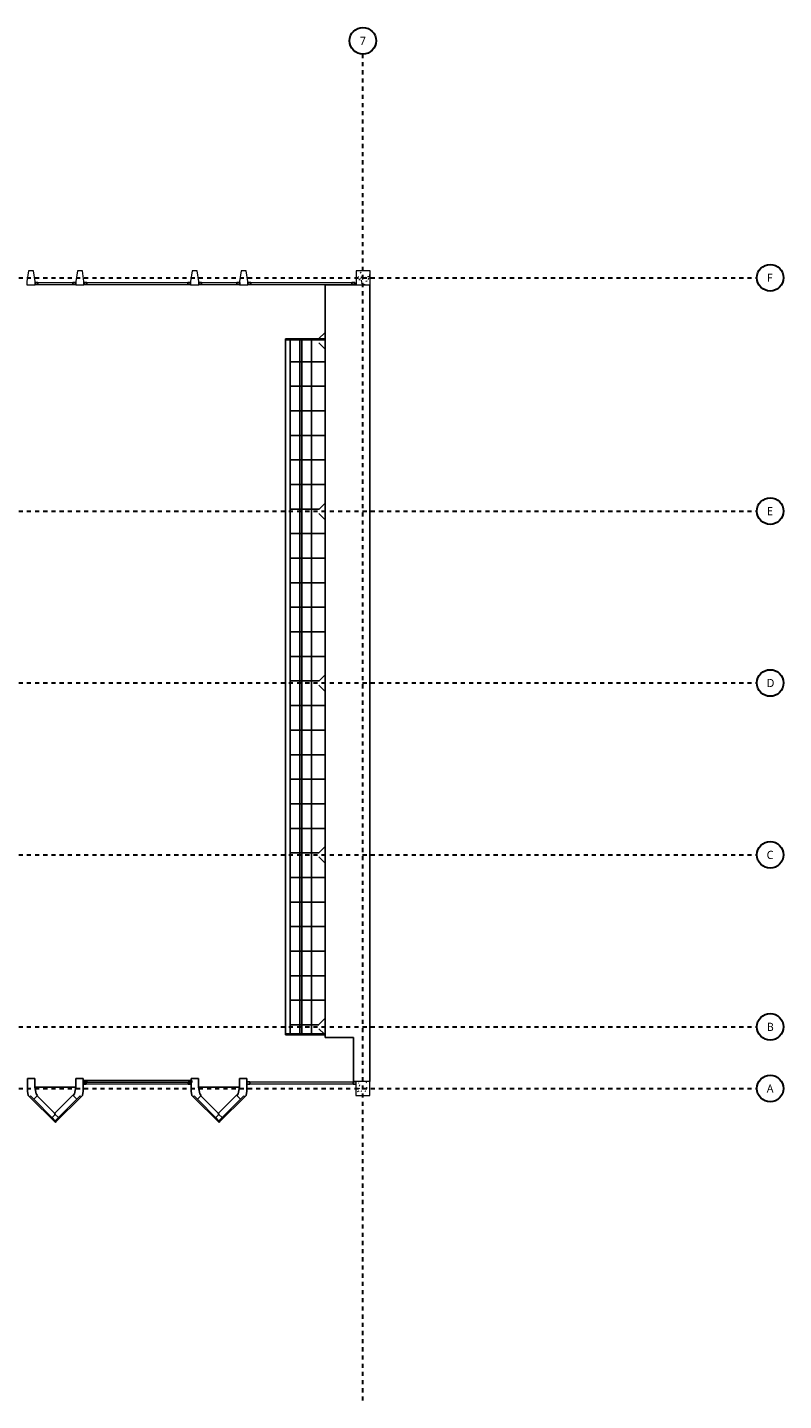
# Model space of a CAD drawing. Header units: metres. Extents: x -21.5 to 32.8, y -37.3 to -3.8.
# Tile 14 of 14: x 14.3 to 32.8, y -37.3 to -3.8. Entities that reach past the tile are written whole.
import ezdxf

# ---------------------------------------------------------------- set-up
doc = ezdxf.new("R2010")
doc.units = ezdxf.units.M
doc.linetypes.add('Ligne de quadrillage', pattern=[0.022225, 0.0127, -0.003175, 0.003175, -0.003175])
for name, color, linetype, lineweight in [('A-CLNG', 250, 'Continuous', 25), ('A-CLNG-PATT', 250, 'Continuous', 25), ('A-GENM', 250, 'Continuous', 18), ('A-GLAZ-CURT', 250, 'Continuous', 18), ('A-GLAZ-CWMG', 250, 'Continuous', 18), ('A-WALL', 250, 'Continuous', 25), ('S-COLS', 250, 'Continuous', 18), ('S-GRID', 250, 'Continuous', 30), ('S-GRID-IDEN', 250, 'Continuous', 30)]:
    doc.layers.add(name, color=color, linetype=linetype, lineweight=lineweight)
doc.styles.add('Trebuchet MS_1', font='trebuc.ttf', dxfattribs={"height": 0.2})
pattern_1 = [(180, (15.558, -22.168), (-7e-17, -0.6), []), (270, (15.558, -22.168), (0.6, 4e-17), [])]

# ---------------------------------------------------------------- blocks, each defined once
blk = doc.blocks.new('Poteau béton - Rectangulaire - 340x340-520273-Niveau 1')
at = {"layer": 'S-COLS'}
h = blk.add_hatch(dxfattribs=at)
h.set_pattern_fill('FP_2', color=256, style=0, pattern_type=2)
h.set_pattern_definition([(50, (-22.507, 9.915), (0.3647987, -0.031967), [0.038, -0.419]), (355, (-22.507, 9.915), (-0.070921, 0.382637), [0.03, -0.335]), (100.451, (-22.477, 9.912), (0.294358, 0.3502047), [0.032, -0.356]), (46.184, (-22.507, 10.016), (0.542072, -0.083569), [0.057, -0.629]), (96.636, (-22.462, 10.009), (0.474956, 0.495204), [0.049, -0.534]), (351.184, (-22.507, 10.016), (0.47449, 0.495128), [0.046, -0.503]), (21, (-22.456, 9.991), (0.3035623, -0.204817), [0.038, -0.419]), (326, (-22.456, 9.991), (0.1234774, 0.369045), [0.03, -0.335]), (71.451, (-22.431, 9.974), (0.427234, 0.1635883), [0.032, -0.356]), (37.5, (-22.507, 9.915), (0.0065432, 0.1688822), [0.017, -0.314, 0.017, -0.324, -0.337]), (37.5, (-22.507, 9.915), (0.0065432, 0.1688822), [-0.672, 0.017, -0.32]), (7.5, (-22.507, 9.915), (0.1340145, 0.2002052), [0.017, -0.177, 0.017, -0.307, -0.128]), (7.5, (-22.507, 9.915), (0.1340145, 0.2002052), [-0.518, 0.017, -0.112]), (327.5, (-22.62, 9.915), (0.2712697, -0.0115642), [0.017, -0.11, 0.017, -0.379, -0.526]), (327.5, (-22.62, 9.915), (0.2712697, -0.0115642), [-0.523, 0.017, -0.509]), (317.5, (-22.671, 9.915), (0.2964495, 0.0511634), [0.017, -0.148, 0.017, -0.246, -0.373]), (317.5, (-22.671, 9.915), (0.2964495, 0.0511634), [-0.428, 0.017, -0.357])])
h.paths.add_polyline_path([(0.17, -0.17), (0.17, 0.17), (-0.17, 0.17), (-0.17, -0.17)])
for p, q in [((0.17, 0.17), (-0.17, 0.17)), ((-0.17, 0.17), (-0.17, -0.17)), ((0.17, -0.17), (0.17, 0.17)), ((-0.17, -0.17), (0.17, -0.17))]:
    blk.add_line(p, q, dxfattribs=at)
blk = doc.blocks.new('Poteau béton - Rectangulaire - 340x340-520272-Niveau 1')
at = {"layer": 'S-COLS'}
h = blk.add_hatch(dxfattribs=at)
h.set_pattern_fill('FP_3', color=256, style=0, pattern_type=2)
h.set_pattern_definition([(50, (-22.499, 29.724), (0.3647987, -0.031967), [0.038, -0.419]), (355, (-22.499, 29.724), (-0.070921, 0.3826372), [0.03, -0.335]), (100.451, (-22.468, 29.721), (0.294358, 0.3502047), [0.032, -0.356]), (46.184, (-22.499, 29.826), (0.542072, -0.083569), [0.057, -0.629]), (96.636, (-22.453, 29.819), (0.4749556, 0.495204), [0.049, -0.534]), (351.184, (-22.499, 29.826), (0.47449, 0.4951284), [0.046, -0.503]), (21, (-22.448, 29.8), (0.3035623, -0.2048169), [0.038, -0.419]), (326, (-22.448, 29.8), (0.1234774, 0.369045), [0.03, -0.335]), (71.451, (-22.423, 29.783), (0.427234, 0.1635883), [0.032, -0.356]), (37.5, (-22.499, 29.724), (0.00654317, 0.16888217), [0.017, -0.314, 0.017, -0.324, -0.337]), (37.5, (-22.499, 29.724), (0.00654317, 0.16888217), [-0.672, 0.017, -0.32]), (7.5, (-22.499, 29.724), (0.1340145, 0.2002052), [0.017, -0.177, 0.017, -0.307, -0.128]), (7.5, (-22.499, 29.724), (0.1340145, 0.2002052), [-0.518, 0.017, -0.112]), (327.5, (-22.612, 29.724), (0.27126974, -0.01156417), [0.017, -0.11, 0.017, -0.379, -0.526]), (327.5, (-22.612, 29.724), (0.27126974, -0.01156417), [-0.523, 0.017, -0.509]), (317.5, (-22.663, 29.724), (0.2964495, 0.0511634), [0.017, -0.148, 0.017, -0.246, -0.373]), (317.5, (-22.663, 29.724), (0.2964495, 0.0511634), [-0.428, 0.017, -0.357])])
h.paths.add_polyline_path([(0.17, -0.17), (0.17, 0.17), (-0.17, 0.17), (-0.17, -0.17)])
for p, q in [((0.17, 0.17), (-0.17, 0.17)), ((-0.17, 0.17), (-0.17, -0.17)), ((0.17, -0.17), (0.17, 0.17)), ((-0.17, -0.17), (0.17, -0.17))]:
    blk.add_line(p, q, dxfattribs=at)
blk = doc.blocks.new('mur-rideau - mur-rideau-341716-Niveau 1')
at = {"layer": 'A-WALL'}
for p, q in [((14.486, -29.481), (14.306, -29.481)), ((14.306, -29.481), (14.306, -29.788)), ((14.486, -29.687), (14.486, -29.481)), ((15.668, -29.481), (15.488, -29.481)), ((15.488, -29.481), (15.488, -29.687)), ((15.668, -29.788), (15.668, -29.481)), ((14.306, -29.788), (14.325, -29.892)), ((14.517, -29.857), (14.486, -29.687)), ((15.488, -29.688), (14.487, -29.688)), ((15.488, -29.687), (15.458, -29.857)), ((15.65, -29.892), (15.668, -29.788)), ((14.325, -29.892), (14.356, -29.923)), ((14.378, -29.902), (14.356, -29.923)), ((14.356, -29.923), (14.378, -29.902)), ((14.356, -29.923), (14.988, -30.556)), ((15.01, -30.534), (14.378, -29.902)), ((14.378, -29.902), (14.461, -29.985)), ((14.461, -29.985), (14.553, -29.893)), ((14.553, -29.893), (14.517, -29.857)), ((14.544, -29.902), (14.994, -30.352)), ((14.965, -30.336), (15.415, -29.886)), ((15.597, -29.902), (14.987, -30.512)), ((15.009, -30.533), (15.619, -29.923)), ((15.415, -29.886), (15.422, -29.893)), ((15.458, -29.857), (15.422, -29.893)), ((15.422, -29.893), (15.514, -29.985)), ((15.514, -29.985), (15.597, -29.902)), ((15.619, -29.923), (15.597, -29.902)), ((15.597, -29.902), (15.619, -29.923)), ((15.619, -29.923), (15.65, -29.892)), ((14.987, -30.359), (14.911, -30.435)), ((14.911, -30.435), (14.987, -30.512)), ((14.987, -30.359), (14.965, -30.336)), ((14.994, -30.352), (14.987, -30.359)), ((15.064, -30.435), (14.987, -30.359)), ((14.987, -30.512), (15.064, -30.435)), ((14.987, -30.512), (15.009, -30.533)), ((14.988, -30.556), (15.01, -30.534))]:
    blk.add_line(p, q, dxfattribs=at)
blk = doc.blocks.new('Poteaux porteurs 52 - Poteaux porteurs 1-516544-Niveau 1')
at = {"layer": 'S-COLS'}
for p, q in [((-10.941, -29.554), (-11.141, -29.554)), ((-11.141, -29.554), (-11.141, -29.635)), ((-11.141, -29.635), (-11.103, -29.894)), ((-10.98, -29.894), (-10.941, -29.635)), ((-10.941, -29.635), (-10.941, -29.554)), ((-11.103, -29.894), (-10.98, -29.894))]:
    blk.add_line(p, q, dxfattribs=at)
blk = doc.blocks.new('Poteaux porteurs 55 - Poteaux porteurs 1-516672-Niveau 1')
at = {"layer": 'S-COLS'}
for p, q in [((-10.941, -29.554), (-11.141, -29.554)), ((-11.141, -29.554), (-11.141, -29.635)), ((-11.141, -29.635), (-11.103, -29.894)), ((-10.98, -29.894), (-10.941, -29.635)), ((-10.941, -29.635), (-10.941, -29.554)), ((-11.103, -29.894), (-10.98, -29.894))]:
    blk.add_line(p, q, dxfattribs=at)
blk = doc.blocks.new('Poteaux porteurs 56 - Poteaux porteurs 1-516687-Niveau 1')
at = {"layer": 'S-COLS'}
for p, q in [((-10.941, -29.554), (-11.141, -29.554)), ((-11.141, -29.554), (-11.141, -29.635)), ((-11.141, -29.635), (-11.103, -29.894)), ((-10.98, -29.894), (-10.941, -29.635)), ((-10.941, -29.635), (-10.941, -29.554)), ((-11.103, -29.894), (-10.98, -29.894))]:
    blk.add_line(p, q, dxfattribs=at)
blk = doc.blocks.new('Poteaux porteurs 57 - Poteaux porteurs 1-516702-Niveau 1')
at = {"layer": 'S-COLS'}
for p, q in [((-10.941, -29.554), (-11.141, -29.554)), ((-11.141, -29.554), (-11.141, -29.635)), ((-11.141, -29.635), (-11.103, -29.894)), ((-10.98, -29.894), (-10.941, -29.635)), ((-10.941, -29.635), (-10.941, -29.554)), ((-11.103, -29.894), (-10.98, -29.894))]:
    blk.add_line(p, q, dxfattribs=at)
blk = doc.blocks.new('Panneau système - Vitré-520112-Niveau 1')
at = {"layer": 'A-GLAZ-CURT'}
for p, q in [((1.237, 0.045), (-1.237, 0.045)), ((-1.237, 0.045), (-1.237, 0.005)), ((-1.237, 0.005), (1.237, 0.005)), ((1.237, 0.005), (1.237, 0.045))]:
    blk.add_line(p, q, dxfattribs=at)
blk = doc.blocks.new('Panneau système - Vitré-520133-Niveau 1')
at = {"layer": 'A-GLAZ-CURT'}
for p, q in [((0.427, 0.045), (-0.427, 0.045)), ((-0.427, 0.045), (-0.427, 0.005)), ((-0.427, 0.005), (0.427, 0.005)), ((0.427, 0.005), (0.427, 0.045))]:
    blk.add_line(p, q, dxfattribs=at)
blk = doc.blocks.new('Panneau système - Vitré-520126-Niveau 1')
at = {"layer": 'A-GLAZ-CURT'}
for p, q in [((1.232, 0.045), (-1.232, 0.045)), ((-1.232, 0.045), (-1.232, 0.005)), ((-1.232, 0.005), (1.232, 0.005)), ((1.232, 0.005), (1.232, 0.045))]:
    blk.add_line(p, q, dxfattribs=at)
blk = doc.blocks.new('Panneau système - Vitré-520119-Niveau 1')
at = {"layer": 'A-GLAZ-CURT'}
for p, q in [((0.429, 0.045), (-0.429, 0.045)), ((-0.429, 0.045), (-0.429, 0.005)), ((-0.429, 0.005), (0.429, 0.005)), ((0.429, 0.005), (0.429, 0.045))]:
    blk.add_line(p, q, dxfattribs=at)
blk = doc.blocks.new('Meneau rectangulaire - 50 x 35-520113-Niveau 1')
at = {"layer": 'A-GLAZ-CWMG', "lineweight": 25}
for p, q in [((0, 0), (-0.07, 0)), ((-0.07, 0), (-0.07, -0.05)), ((0, -0.05), (0, 0)), ((-0.07, -0.05), (0, -0.05))]:
    blk.add_line(p, q, dxfattribs=at)
blk = doc.blocks.new('Meneau rectangulaire - 50 x 35-520114-Niveau 1')
at = {"layer": 'A-GLAZ-CWMG', "lineweight": 25}
for p, q in [((-0.07, 0), (0, 0)), ((-0.07, -0.05), (-0.07, 0)), ((0, 0), (0, -0.05)), ((0, -0.05), (-0.07, -0.05))]:
    blk.add_line(p, q, dxfattribs=at)
blk = doc.blocks.new('décoration - décoration-622558-Niveau 1')
at = {"layer": 'A-GENM'}
for p, q in [((21.578, -28.008), (21.424, -28.162)), ((21.424, -28.262), (21.55, -28.388)), ((21.577, -28.415), (21.578, -28.416))]:
    blk.add_line(p, q, dxfattribs=at)
blk = doc.blocks.new('décoration1 - décoration-622692-Niveau 1')
at = {"layer": 'A-GENM'}
for p, q in [((21.578, -28.008), (21.424, -28.162)), ((21.424, -28.262), (21.578, -28.416))]:
    blk.add_line(p, q, dxfattribs=at)
blk = doc.blocks.new('décoration2 - décoration-622709-Niveau 1')
at = {"layer": 'A-GENM'}
for p, q in [((21.578, -28.008), (21.424, -28.162)), ((21.424, -28.262), (21.578, -28.416))]:
    blk.add_line(p, q, dxfattribs=at)
blk = doc.blocks.new('décoration3 - décoration-622726-Niveau 1')
at = {"layer": 'A-GENM'}
for p, q in [((21.578, -28.008), (21.424, -28.162)), ((21.424, -28.262), (21.578, -28.416))]:
    blk.add_line(p, q, dxfattribs=at)
blk = doc.blocks.new('décoration4 - décoration-622743-Niveau 1')
at = {"layer": 'A-GENM'}
for p, q in [((21.578, -28.008), (21.419, -28.167)), ((21.424, -28.262), (21.578, -28.416))]:
    blk.add_line(p, q, dxfattribs=at)
blk = doc.blocks.new('Plafonds 2 - Plafonds 2-623258-Niveau 1')
at = {"layer": 'A-CLNG-PATT'}
h = blk.add_hatch(dxfattribs=at)
h.set_pattern_fill('FP_7', color=256, style=0, pattern_type=2)
h.set_pattern_definition([(270, (12.168, -22.168), (0.451, 3e-17), []), (0, (12.168, -22.168), (0, 0.6), [])])
h.paths.add_polyline_path([(12.963, -28.388), (12.963, -11.436), (12.515, -11.436), (12.515, -11.454), (12.326, -11.642), (12.326, -15.4), (12.515, -15.588), (12.515, -15.637), (12.326, -15.826), (12.326, -19.611), (12.515, -19.8), (12.515, -19.849), (12.326, -20.038), (12.326, -23.783), (12.515, -23.971), (12.515, -24.021), (12.326, -24.209), (12.326, -28.002), (12.515, -28.191), (12.515, -28.24), (12.367, -28.388), (12.515, -28.388)])
h = blk.add_hatch(dxfattribs=at)
h.set_pattern_fill('FP_6', color=256, style=0, pattern_type=2)
h.set_pattern_definition(pattern_1)
h.paths.add_polyline_path([(13.249, -28.388), (13.249, -11.436), (12.963, -11.436), (12.963, -28.388), (13.096, -28.388)])
h = blk.add_hatch(dxfattribs=at)
h.set_pattern_fill('FP_6', color=256, style=0, pattern_type=2)
h.set_pattern_definition(pattern_1)
h.paths.add_polyline_path([(21.012, -28.388), (21.012, -11.436), (20.721, -11.436), (20.721, -28.388)])
h = blk.add_hatch(dxfattribs=at)
h.set_pattern_fill('FP_5', color=256, style=0, pattern_type=2)
h.set_pattern_definition([(90, (20.366, -22.168), (-0.439, 3e-17), []), (180, (20.366, -22.168), (-7e-17, -0.6), [])])
h.paths.add_polyline_path([(21.55, -28.388), (21.424, -28.262), (21.424, -28.162), (21.578, -28.008), (21.578, -24.219), (21.424, -24.065), (21.424, -23.965), (21.578, -23.811), (21.578, -20.023), (21.424, -19.869), (21.424, -19.769), (21.578, -19.615), (21.578, -15.83), (21.424, -15.676), (21.424, -15.576), (21.578, -15.422), (21.578, -11.658), (21.424, -11.504), (21.424, -11.436), (21.012, -11.436), (21.012, -28.388), (21.424, -28.388)])
at = {"layer": 'A-CLNG'}
for p, q in [((13.279, -11.409), (12.326, -11.409)), ((12.326, -11.409), (12.326, -11.436)), ((12.326, -11.436), (13.279, -11.436)), ((12.963, -11.436), (12.963, -28.388)), ((13.279, -11.436), (13.249, -11.436)), ((13.249, -11.436), (13.249, -28.388)), ((13.279, -11.436), (13.279, -11.409)), ((13.279, -28.388), (13.279, -11.436)), ((21.578, -11.409), (20.612, -11.409)), ((20.612, -11.409), (20.612, -11.436)), ((20.612, -11.436), (21.578, -11.436)), ((20.721, -11.436), (20.612, -11.436)), ((20.612, -11.436), (20.612, -28.388)), ((20.721, -28.388), (20.721, -11.436)), ((21.012, -11.436), (21.012, -28.388)), ((21.578, -11.436), (21.578, -11.409)), ((13.279, -28.388), (12.326, -28.388)), ((12.326, -28.388), (12.326, -28.415)), ((12.326, -28.415), (13.279, -28.415)), ((13.249, -28.388), (13.279, -28.388)), ((13.279, -28.415), (13.279, -28.388)), ((21.578, -28.388), (20.612, -28.388)), ((20.612, -28.388), (20.612, -28.415)), ((20.612, -28.388), (20.721, -28.388)), ((20.612, -28.415), (21.578, -28.415)), ((21.578, -28.415), (21.578, -28.388))]:
    blk.add_line(p, q, dxfattribs=at)
blk = doc.blocks.new('Panneau système - Vitré-636935-Niveau 1')
at = {"layer": 'A-GLAZ-CURT'}
for p, q in [((1.248, 0.045), (-1.248, 0.045)), ((-1.248, 0.045), (-1.248, 0.005)), ((-1.248, 0.005), (1.248, 0.005)), ((1.248, 0.005), (1.248, 0.045))]:
    blk.add_line(p, q, dxfattribs=at)
blk = doc.blocks.new('Meneau rectangulaire - 50 x 35 Alu bleu-623737-Niveau 1')
at = {"layer": 'A-GLAZ-CWMG', "lineweight": 25}
for p, q in [((0, 0), (-0.07, 0)), ((-0.07, 0), (-0.07, -0.05)), ((0, -0.05), (0, 0)), ((-0.07, -0.05), (0, -0.05))]:
    blk.add_line(p, q, dxfattribs=at)
blk = doc.blocks.new('Meneau rectangulaire - 50 x 35 Alu bleu-623738-Niveau 1')
at = {"layer": 'A-GLAZ-CWMG', "lineweight": 25}
for p, q in [((-0.07, 0), (0, 0)), ((-0.07, -0.05), (-0.07, 0)), ((0, 0), (0, -0.05)), ((0, -0.05), (-0.07, -0.05))]:
    blk.add_line(p, q, dxfattribs=at)
blk = doc.blocks.new('Panneau système - Vitré-636936-Niveau 1')
at = {"layer": 'A-GLAZ-CURT'}
for p, q in [((1.262, 0.045), (-1.262, 0.045)), ((-1.262, 0.045), (-1.262, 0.005)), ((-1.262, 0.005), (1.262, 0.005)), ((1.262, 0.005), (1.262, 0.045))]:
    blk.add_line(p, q, dxfattribs=at)
blk = doc.blocks.new('Meneau rectangulaire - 50 x 35 Alu bleu-V20-Niveau 1')
at = {"layer": 'A-GLAZ-CWMG', "lineweight": 25}
for p, q in [((-0.07, 0), (0, 0)), ((-0.07, -0.05), (-0.07, 0)), ((0, -0.05), (-0.07, -0.05))]:
    blk.add_line(p, q, dxfattribs=at)
blk = doc.blocks.new('Panneau système - Vitré-623736-Niveau 1')
at = {"layer": 'A-GLAZ-CURT'}
for p, q in [((1.245, 0.045), (-1.245, 0.045)), ((-1.245, 0.045), (-1.245, 0.005)), ((-1.245, 0.005), (1.245, 0.005)), ((1.245, 0.005), (1.245, 0.045))]:
    blk.add_line(p, q, dxfattribs=at)
blk = doc.blocks.new('mur-rideau1 - mur-rideau-636673-Niveau 1')
at = {"layer": 'A-WALL'}
for p, q in [((18.303, -29.481), (18.303, -29.788)), ((18.483, -29.481), (18.303, -29.481)), ((18.483, -29.687), (18.483, -29.481)), ((19.665, -29.481), (19.485, -29.481)), ((19.485, -29.481), (19.485, -29.687)), ((19.665, -29.788), (19.665, -29.481)), ((18.303, -29.788), (18.322, -29.892)), ((18.514, -29.857), (18.483, -29.687)), ((19.485, -29.688), (18.484, -29.688)), ((19.485, -29.687), (19.455, -29.857)), ((19.647, -29.892), (19.665, -29.788)), ((18.322, -29.892), (18.353, -29.923)), ((18.375, -29.902), (18.353, -29.923)), ((18.353, -29.923), (18.375, -29.902)), ((18.353, -29.923), (18.985, -30.556)), ((19.007, -30.534), (18.375, -29.902)), ((18.375, -29.902), (18.458, -29.985)), ((18.458, -29.985), (18.55, -29.893)), ((18.55, -29.893), (18.514, -29.857)), ((18.541, -29.902), (18.991, -30.352)), ((18.962, -30.336), (19.412, -29.886)), ((19.594, -29.902), (18.984, -30.512)), ((19.006, -30.533), (19.616, -29.923)), ((19.412, -29.886), (19.419, -29.893)), ((19.455, -29.857), (19.419, -29.893)), ((19.419, -29.893), (19.511, -29.985)), ((19.511, -29.985), (19.594, -29.902)), ((19.616, -29.923), (19.594, -29.902)), ((19.594, -29.902), (19.616, -29.923)), ((19.616, -29.923), (19.647, -29.892)), ((18.984, -30.359), (18.908, -30.435)), ((18.908, -30.435), (18.984, -30.512)), ((18.984, -30.359), (18.962, -30.336)), ((18.991, -30.352), (18.984, -30.359)), ((19.061, -30.435), (18.984, -30.359)), ((18.984, -30.512), (19.061, -30.435)), ((18.984, -30.512), (19.006, -30.533)), ((18.985, -30.556), (19.007, -30.534))]:
    blk.add_line(p, q, dxfattribs=at)
blk = doc.blocks.new('Quadrillage - Extrémité de la ligne de quadrillage - Cercle-4360-Niveau 1')
at = {"layer": 'S-GRID-IDEN'}
blk.add_circle((0, 0), 0.0065, dxfattribs=at)

msp = doc.modelspace()

# ---------------------------------------------------------------- linework, layer by layer
at = {"layer": 'A-WALL'}
for p, q in [((21.578, -10.085), (21.578, -28.481)), ((22.337, -10.085), (21.578, -10.085)), ((22.668, -29.554), (22.668, -10.085)), ((21.578, -28.481), (22.268, -28.481)), ((22.268, -28.481), (22.268, -29.554)), ((22.268, -29.554), (22.329, -29.554))]:
    msp.add_line(p, q, dxfattribs=at)
at = {"layer": 'S-GRID', "linetype": 'Ligne de quadrillage'}
for p, q in [((22.499, -37.347), (22.499, -4.451)), ((-21.508, -9.915), (32.124, -9.915)), ((-21.508, -15.616), (32.124, -15.616)), ((-21.508, -19.816), (32.124, -19.816)), ((-21.508, -24.016), (32.124, -24.016)), ((-21.508, -28.216), (32.124, -28.216)), ((-21.508, -29.724), (32.124, -29.724))]:
    msp.add_line(p, q, dxfattribs=at)

# ---------------------------------------------------------------- block references
at = {"layer": 'A-CLNG'}
msp.add_blockref('Plafonds 2 - Plafonds 2-623258-Niveau 1', (0, 0), dxfattribs=at)
at = {"layer": 'A-GENM'}
for name, p in [('décoration4 - décoration-622743-Niveau 1', (0, 16.758)), ('décoration3 - décoration-622726-Niveau 1', (0, 12.586)), ('décoration2 - décoration-622709-Niveau 1', (0, 8.393)), ('décoration1 - décoration-622692-Niveau 1', (0, 4.197)), ('décoration - décoration-622558-Niveau 1', (0, 0))]:
    msp.add_blockref(name, p, dxfattribs=at)
at = {"layer": 'A-GLAZ-CURT', "rotation": 180}
for name, p in [('Panneau système - Vitré-520133-Niveau 1', (14.99, -10.033)), ('Panneau système - Vitré-520126-Niveau 1', (16.989, -10.033)), ('Panneau système - Vitré-520119-Niveau 1', (18.99, -10.033)), ('Panneau système - Vitré-520112-Niveau 1', (20.996, -10.033))]:
    msp.add_blockref(name, p, dxfattribs=at)
at = {"layer": 'A-GLAZ-CURT'}
for name, p in [('Panneau système - Vitré-636935-Niveau 1', (16.986, -29.614)), ('Panneau système - Vitré-623736-Niveau 1', (17.003, -29.574)), ('Panneau système - Vitré-636936-Niveau 1', (20.997, -29.614))]:
    msp.add_blockref(name, p, dxfattribs=at)
at = {"layer": 'A-GLAZ-CWMG', "extrusion": (0, 0, -1)}
for p in [(-14.493, -10.033), (-15.688, -10.033), (-18.491, -10.033), (-19.69, -10.033)]:
    msp.add_blockref('Meneau rectangulaire - 50 x 35-520114-Niveau 1', p, dxfattribs=at)
at = {"layer": 'A-GLAZ-CWMG'}
for p in [(15.488, -10.033), (18.291, -10.033), (19.49, -10.033), (22.303, -10.033)]:
    msp.add_blockref('Meneau rectangulaire - 50 x 35-520113-Niveau 1', p, dxfattribs=at)
at = {"layer": 'A-GLAZ-CWMG', "rotation": 180}
for p in [(15.668, -29.614), (15.688, -29.574), (19.665, -29.614)]:
    msp.add_blockref('Meneau rectangulaire - 50 x 35 Alu bleu-623737-Niveau 1', p, dxfattribs=at)
at = {"layer": 'A-GLAZ-CWMG', "extrusion": (0, 0, -1), "rotation": 180}
for name, p in [('Meneau rectangulaire - 50 x 35 Alu bleu-623738-Niveau 1', (-18.303, -29.614)), ('Meneau rectangulaire - 50 x 35 Alu bleu-623738-Niveau 1', (-18.318, -29.574)), ('Meneau rectangulaire - 50 x 35 Alu bleu-V20-Niveau 1', (-22.329, -29.614))]:
    msp.add_blockref(name, p, dxfattribs=at)
at = {"layer": 'A-WALL'}
for name in ['mur-rideau - mur-rideau-341716-Niveau 1', 'mur-rideau1 - mur-rideau-636673-Niveau 1']:
    msp.add_blockref(name, (0, 0), dxfattribs=at)
at = {"layer": 'S-COLS', "rotation": 180}
for name, p in [('Poteaux porteurs 57 - Poteaux porteurs 1-516702-Niveau 1', (3.352, -39.64)), ('Poteaux porteurs 56 - Poteaux porteurs 1-516687-Niveau 1', (4.546, -39.64)), ('Poteaux porteurs 55 - Poteaux porteurs 1-516672-Niveau 1', (7.35, -39.64)), ('Poteaux porteurs 52 - Poteaux porteurs 1-516544-Niveau 1', (8.548, -39.64))]:
    msp.add_blockref(name, p, dxfattribs=at)
at = {"layer": 'S-COLS'}
for name, p in [('Poteau béton - Rectangulaire - 340x340-520273-Niveau 1', (22.507, -9.915)), ('Poteau béton - Rectangulaire - 340x340-520272-Niveau 1', (22.499, -29.724))]:
    msp.add_blockref(name, p, dxfattribs=at)
at = {"layer": 'S-GRID-IDEN', "xscale": 49.99999999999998, "yscale": 49.99999999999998, "zscale": 49.99999999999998}
msp.add_blockref('Quadrillage - Extrémité de la ligne de quadrillage - Cercle-4360-Niveau 1', (22.499, -4.126), dxfattribs=at)
at = {"layer": 'S-GRID-IDEN', "xscale": 49.99999999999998, "yscale": 49.99999999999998, "zscale": 49.99999999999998, "rotation": 269.9999999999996}
for p in [(32.449, -9.915), (32.449, -15.616), (32.449, -19.816), (32.449, -24.016), (32.449, -28.216), (32.449, -29.724)]:
    msp.add_blockref('Quadrillage - Extrémité de la ligne de quadrillage - Cercle-4360-Niveau 1', p, dxfattribs=at)

# ---------------------------------------------------------------- texts
at = {"layer": 'S-GRID-IDEN', "char_height": 0.2, "attachment_point": 1, "style": 'Trebuchet MS_1'}
for s, insert, width in [('7', (22.422, -4.028), 0.18038), ('F', (32.371, -9.815), 0.18038), ('E', (32.37, -15.517), 0.18439), ('D', (32.36, -19.717), 0.20844), ('C', (32.361, -23.917), 0.20443), ('B', (32.366, -28.117), 0.1924), ('A', (32.363, -29.625), 0.20042)]:
    msp.add_mtext(s, dxfattribs=dict(at, insert=insert, width=width))

doc.saveas('drawing.dxf')
